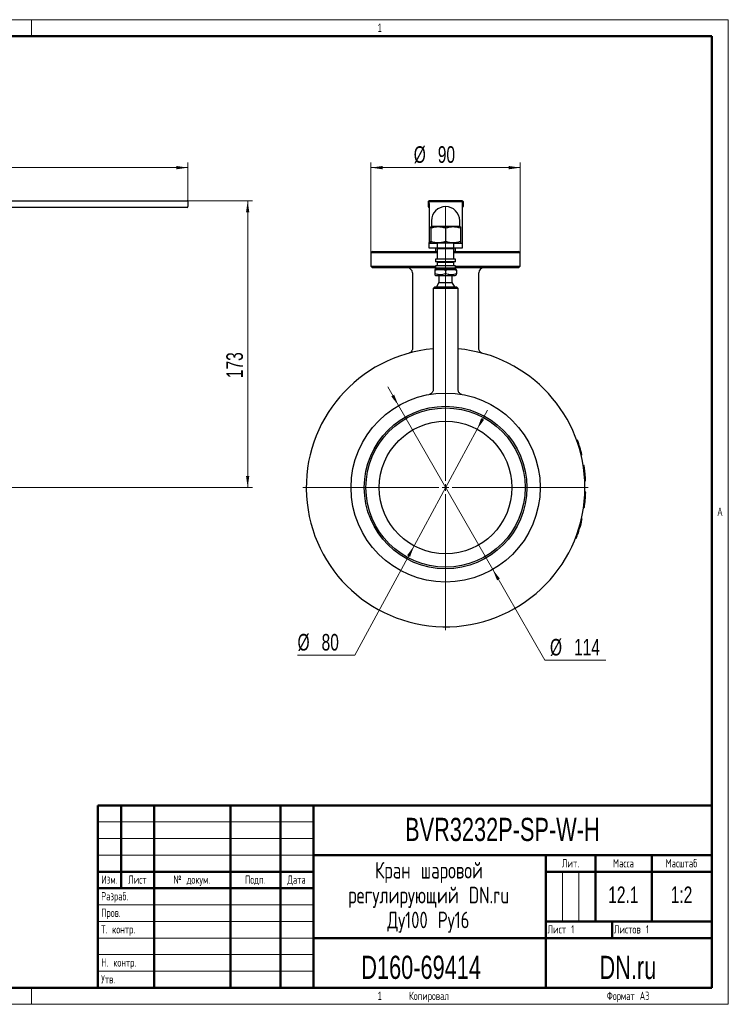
# Model space of a CAD drawing. Header units: millimetres. Extents: x 0 to 840, y 0 to 594.
# Tile 19 of 19: x 413 to 840, y 0 to 594. Entities that reach past the tile are written whole.
import ezdxf

# ---------------------------------------------------------------- set-up
doc = ezdxf.new("R2010")
doc.units = ezdxf.units.MM
doc.header["$LTSCALE"] = 2
doc.layers.add('ОСНОВНОЙ', color=7, linetype='Continuous', lineweight=25)
doc.styles.add('SLDTEXTSTYLE0', font='TXT', dxfattribs={"width": 0.7, "bigfont": 'bigfont'})
doc.styles.add('SLDTEXTSTYLE1', font='TXT', dxfattribs={"width": 0.7})
doc.styles.add('SLDTEXTSTYLE2', font='TXT', dxfattribs={"width": 0.717524, "bigfont": 'bigfont'})
doc.styles.add('SLDTEXTSTYLE3', font='TXT', dxfattribs={"width": 0.605})
doc.dimstyles.new('SLDDIMSTYLE1', dxfattribs={"dimtxt": 10, "dimasz": 7, "dimexe": 0, "dimexo": 0.0625, "dimgap": 2.5, "dimtad": 2, "dimrnd": 1e-09, "dimzin": 12, "dimdsep": 46, "dimtxsty": 'SLDTEXTSTYLE1', "dimsah": 1, "dimcen": 0.09, "dimadec": 0, "dimazin": 3, "dimtol": 1, "dimtfac": 1, "dimtdec": 3, "dimtofl": 0, "dimtmove": 0, "dimatfit": 3, "dimfxl": 1, "dimfrac": 2, "dimtolj": 1, "dimarcsym": 0})
doc.dimstyles.new('SLDDIMSTYLE2', dxfattribs={"dimtxt": 10, "dimasz": 7, "dimexe": 0, "dimexo": 0.0625, "dimgap": 2.5, "dimtad": 0, "dimtih": 1, "dimtoh": 1, "dimrnd": 1e-09, "dimzin": 12, "dimdsep": 46, "dimtxsty": 'SLDTEXTSTYLE1', "dimsah": 1, "dimcen": 0, "dimadec": 0, "dimazin": 3, "dimtol": 1, "dimtfac": 1, "dimtdec": 3, "dimtmove": 0, "dimatfit": 3, "dimfxl": 1, "dimfrac": 2, "dimtolj": 1, "dimarcsym": 0})

# ---------------------------------------------------------------- blocks, each defined once
blk = doc.blocks.new('SW_NOTE_0')
at = {"color": 0, "linetype": 'Continuous', "lineweight": 0, "char_height": 10, "attachment_point": 2, "style": 'SLDTEXTSTYLE0'}
for s, insert in [('Кран шаровой', (34.38, 12.85)), ('регулирующий DN.ru', (34.19, -2.15)), ('Ду100 Ру16', (34.02, -17.15))]:
    blk.add_mtext(s, dxfattribs=dict(at, insert=insert))
blk = doc.blocks.new('_D_1')
at = {"color": 7, "linetype": 'Continuous', "lineweight": 0}
for p, q in [((504.31, 484.75), (553.31, 484.75)), ((550.31, 311.75), (550.31, 484.75)), ((405.81, 311.75), (553.31, 311.75))]:
    blk.add_line(p, q, dxfattribs=at)
at = {"color": 7, "linetype": 'Continuous', "lineweight": 18}
for points in [[(550.31, 484.75), (549.31, 477.75), (551.31, 477.75)], [(550.31, 311.75), (551.31, 318.75), (549.31, 318.75)]]:
    blk.add_solid(points, dxfattribs=at)
at = {"color": 7, "linetype": 'Continuous', "lineweight": 18, "insert": (537.42, 377.75), "char_height": 10, "attachment_point": 1, "rotation": 90, "style": 'SLDTEXTSTYLE1'}
blk.add_mtext('173', dxfattribs=at)
blk = doc.blocks.new('_D_2')
at = {"color": 7, "linetype": 'Continuous', "lineweight": 0}
for p, q in [((239.31, 481.85), (239.31, 507.75)), ((514.31, 484.25), (514.31, 507.75)), ((239.31, 504.75), (514.31, 504.75))]:
    blk.add_line(p, q, dxfattribs=at)
at = {"color": 7, "linetype": 'Continuous', "lineweight": 18}
for points in [[(239.31, 504.75), (246.31, 503.75), (246.31, 505.75)], [(514.31, 504.75), (507.31, 505.75), (507.31, 503.75)]]:
    blk.add_solid(points, dxfattribs=at)
at = {"color": 7, "linetype": 'Continuous', "lineweight": 18, "insert": (377.87, 517.65), "char_height": 10, "attachment_point": 1, "style": 'SLDTEXTSTYLE1'}
blk.add_mtext('275', dxfattribs=at)
blk = doc.blocks.new('_D_3')
at = {"color": 7, "linetype": 'Continuous', "lineweight": 0}
for p, q in [((641.23, 361.18), (634.75, 372.46)), ((641.23, 361.18), (698, 262.33)), ((698, 262.33), (729.46, 207.54)), ((729.46, 207.54), (766.21, 207.54))]:
    blk.add_line(p, q, dxfattribs=at)
at = {"color": 7, "linetype": 'Continuous', "lineweight": 18}
for points in [[(641.23, 361.18), (638.61, 367.75), (636.87, 366.76)], [(698, 262.33), (700.62, 255.76), (702.35, 256.75)]]:
    blk.add_solid(points, dxfattribs=at)
at = {"color": 7, "linetype": 'Continuous', "lineweight": 18, "char_height": 10, "attachment_point": 1, "style": 'SLDTEXTSTYLE1'}
for s, insert in [('%%c', (732.51, 220.43)), ('114', (747.01, 220.43))]:
    blk.add_mtext(s, dxfattribs=dict(at, insert=insert))
blk = doc.blocks.new('_D_4')
at = {"color": 7, "linetype": 'Continuous', "lineweight": 0}
for p, q in [((688.61, 346.95), (694.79, 358.39)), ((688.61, 346.95), (650.61, 276.56)), ((650.61, 276.56), (614.98, 210.55)), ((614.98, 210.55), (580.36, 210.55))]:
    blk.add_line(p, q, dxfattribs=at)
at = {"color": 7, "linetype": 'Continuous', "lineweight": 18}
for points in [[(688.61, 346.95), (692.82, 352.64), (691.06, 353.59)], [(650.61, 276.56), (646.41, 270.87), (648.17, 269.92)]]:
    blk.add_solid(points, dxfattribs=at)
at = {"color": 7, "linetype": 'Continuous', "lineweight": 18, "char_height": 10, "attachment_point": 1, "style": 'SLDTEXTSTYLE1'}
for s, insert in [('%%c', (580.36, 223.44)), ('80', (594.86, 223.44))]:
    blk.add_mtext(s, dxfattribs=dict(at, insert=insert))
blk = doc.blocks.new('_D_5')
at = {"color": 7, "linetype": 'Continuous', "lineweight": 0}
for p, q in [((624.61, 453.25), (624.61, 507.75)), ((714.61, 453.25), (714.61, 507.75)), ((624.61, 504.75), (714.61, 504.75))]:
    blk.add_line(p, q, dxfattribs=at)
at = {"color": 7, "linetype": 'Continuous', "lineweight": 18}
for points in [[(624.61, 504.75), (631.61, 503.75), (631.61, 505.75)], [(714.61, 504.75), (707.61, 505.75), (707.61, 503.75)]]:
    blk.add_solid(points, dxfattribs=at)
at = {"color": 7, "linetype": 'Continuous', "lineweight": 18, "char_height": 10, "attachment_point": 1, "style": 'SLDTEXTSTYLE1'}
for s, insert in [('%%c', (650.4, 517.65)), ('90', (664.9, 517.65))]:
    blk.add_mtext(s, dxfattribs=dict(at, insert=insert))
blk = doc.blocks.new('SW_CENTERMARKSYMBOL_0')
at = {"color": 0, "linetype": 'Continuous', "lineweight": 18}
for p, q in [((0, 4), (0, 169.34)), ((-4, 0), (-86, 0)), ((0, 0), (-2, 0)), ((0, 0), (0, 2)), ((0, 0), (0, -2)), ((0, 0), (2, 0)), ((4, 0), (86, 0)), ((0, -4), (0, -86))]:
    blk.add_line(p, q, dxfattribs=at)

msp = doc.modelspace()

# ---------------------------------------------------------------- linework, layer by layer
at = {"color": 7, "linetype": 'Continuous', "lineweight": 18}
for p, q in [((0, 594), (840, 594)), ((840, 594), (840, 0)), ((460, 110), (590, 110)), ((460, 100), (590, 100)), ((460, 90), (590, 90)), ((740, 80), (740, 50)), ((750, 80), (750, 50)), ((460, 60), (590, 60)), ((460, 50), (590, 50)), ((460, 40), (590, 40)), ((460, 30), (590, 30)), ((460, 20), (590, 20)), ((0, 0), (840, 0))]:
    msp.add_line(p, q, dxfattribs=at)
at = {"color": 7, "linetype": 'Continuous', "lineweight": 50}
for p, q in [((830, 584), (40, 584)), ((830, 10), (830, 584)), ((460, 120), (830, 120)), ((460, 120), (460, 10)), ((474, 70), (474, 120)), ((494, 120), (494, 10)), ((540, 120), (540, 10)), ((570, 120), (570, 10)), ((590, 120), (590, 10)), ((590, 90), (830, 90)), ((730, 90), (730, 10)), ((760, 90), (760, 50)), ((794, 90), (794, 50)), ((460, 80), (590, 80)), ((730, 80), (830, 80)), ((460, 70), (590, 70)), ((730, 50), (830, 50)), ((770, 50), (770, 40)), ((590, 40), (830, 40)), ((40, 10), (830, 10))]:
    msp.add_line(p, q, dxfattribs=at)
at = {"color": 7, "linetype": 'Continuous', "lineweight": 25}
for p, q in [((394.315, 484.755), (504.315, 484.755)), ((504.315, 484.755), (513.815, 484.755)), ((514.315, 484.255), (514.315, 481.255)), ((659.113, 484.255), (659.113, 481.255)), ((679.613, 484.755), (659.613, 484.755)), ((659.613, 484.255), (679.613, 484.255)), ((659.613, 483.083), (659.613, 484.255)), ((659.613, 483.083), (659.613, 459.548)), ((679.613, 484.255), (679.613, 483.083)), ((679.613, 483.083), (679.613, 459.548)), ((680.113, 484.255), (680.113, 481.255)), ((504.315, 480.755), (394.315, 480.755)), ((513.815, 480.755), (504.315, 480.755)), ((661.113, 472.755), (661.113, 469.255)), ((678.113, 469.255), (678.113, 472.755)), ((661.113, 469.255), (660.613, 468.966)), ((660.613, 468.162), (660.613, 460.347)), ((678.113, 469.255), (661.113, 469.255)), ((669.613, 468.162), (669.613, 460.347)), ((678.613, 468.966), (678.113, 469.255)), ((678.613, 468.162), (678.613, 460.347)), ((659.613, 459.255), (659.613, 459.548)), ((659.613, 456.255), (659.613, 459.255)), ((659.613, 459.255), (664.613, 459.255)), ((660.613, 459.543), (661.113, 459.255)), ((664.613, 459.255), (664.613, 456.255)), ((674.613, 459.255), (664.613, 459.255)), ((674.613, 456.255), (674.613, 459.255)), ((674.613, 459.255), (679.613, 459.255)), ((678.113, 459.255), (678.613, 459.543)), ((679.613, 459.548), (679.613, 459.255)), ((679.613, 459.255), (679.613, 456.255)), ((625.613, 454.255), (624.613, 453.255)), ((624.613, 453.255), (624.613, 445.255)), ((664.613, 453.255), (624.613, 453.255)), ((625.613, 454.255), (664.613, 454.255)), ((664.613, 456.255), (659.613, 456.255)), ((663.613, 456.255), (663.613, 454.255)), ((674.613, 456.255), (664.613, 456.255)), ((664.613, 455.755), (664.613, 449.755)), ((674.613, 455.755), (664.613, 455.755)), ((679.613, 456.255), (674.613, 456.255)), ((674.613, 449.755), (674.613, 455.755)), ((674.613, 454.255), (713.613, 454.255)), ((714.613, 453.255), (674.613, 453.255)), ((675.613, 454.255), (675.613, 456.255)), ((714.613, 453.255), (713.613, 454.255)), ((714.613, 445.255), (714.613, 453.255)), ((663.613, 449.505), (663.613, 448.005)), ((675.613, 449.505), (663.613, 449.505)), ((675.613, 448.005), (663.613, 448.005)), ((663.613, 445.505), (663.613, 444.005)), ((675.613, 445.505), (663.613, 445.505)), ((664.613, 449.755), (669.613, 449.755)), ((664.613, 447.755), (664.613, 445.755)), ((664.613, 447.755), (669.613, 447.755)), ((664.613, 445.755), (669.613, 445.755)), ((665.613, 449.755), (665.613, 449.505)), ((665.613, 448.005), (665.613, 447.755)), ((665.613, 445.755), (665.613, 445.505)), ((669.613, 449.755), (674.613, 449.755)), ((669.613, 447.755), (674.613, 447.755)), ((669.613, 445.755), (674.613, 445.755)), ((673.613, 449.505), (673.613, 449.755)), ((673.613, 447.755), (673.613, 448.005)), ((673.613, 445.505), (673.613, 445.755)), ((674.613, 445.755), (674.613, 447.755)), ((675.613, 448.005), (675.613, 449.505)), ((675.613, 444.005), (675.613, 445.505)), ((624.613, 445.255), (625.613, 444.255)), ((624.613, 445.255), (663.613, 445.255)), ((663.613, 444.255), (625.613, 444.255)), ((649.613, 441.255), (649.613, 395.676)), ((663.763, 443.755), (663.113, 443.379)), ((663.113, 442.799), (663.113, 440.711)), ((663.113, 440.13), (663.763, 439.755)), ((675.613, 444.005), (663.613, 444.005)), ((663.763, 443.755), (669.613, 443.755)), ((663.763, 439.755), (669.613, 439.755)), ((665.613, 444.005), (665.613, 443.755)), ((665.613, 439.755), (665.613, 435.353)), ((669.613, 443.755), (675.463, 443.755)), ((669.613, 442.799), (669.613, 440.711)), ((669.613, 439.755), (675.463, 439.755)), ((673.613, 443.755), (673.613, 444.005)), ((673.613, 435.353), (673.613, 439.755)), ((676.113, 443.379), (675.463, 443.755)), ((675.463, 439.755), (676.113, 440.13)), ((675.613, 445.255), (714.613, 445.255)), ((713.613, 444.255), (675.613, 444.255)), ((676.113, 442.799), (676.113, 440.711)), ((689.613, 395.668), (689.613, 441.255)), ((713.613, 444.255), (714.613, 445.255)), ((665.613, 435.353), (664.113, 432.755)), ((665.613, 435.353), (669.613, 435.353)), ((669.613, 435.353), (673.613, 435.353)), ((675.113, 432.755), (673.613, 435.353)), ((663.113, 432.755), (662.113, 431.755)), ((662.113, 431.755), (662.113, 370.833)), ((669.613, 431.755), (662.113, 431.755)), ((663.113, 432.755), (669.613, 432.755)), ((669.613, 432.755), (676.113, 432.755)), ((677.113, 431.755), (669.613, 431.755)), ((677.113, 431.755), (676.113, 432.755)), ((677.113, 370.831), (677.113, 431.755)), ((749.127, 340.351), (748.657, 340.182)), ((751.729, 331.684), (751.244, 331.566)), ((751.757, 331.571), (751.271, 331.454)), ((751.784, 331.459), (751.298, 331.342)), ((753.067, 325.009), (752.573, 324.931)), ((753.103, 324.78), (752.609, 324.703)), ((754.018, 315.777), (753.518, 315.753)), ((754.028, 315.545), (753.529, 315.523)), ((754.067, 308.97), (753.568, 308.986)), ((754.059, 308.738), (753.56, 308.755)), ((753.219, 299.495), (752.724, 299.567)), ((753.253, 299.724), (752.758, 299.796)), ((751.474, 292.916), (751.961, 292.804)), ((750.749, 290.005), (751.232, 289.876)), ((747.958, 281.454), (748.424, 281.273)), ((748.99, 284.27), (749.462, 284.107))]:
    msp.add_line(p, q, dxfattribs=at)
for radius in [57, 49, 48, 40]:
    msp.add_circle((669.613, 311.755), radius, dxfattribs=at)
for centre, radius, start, end in [((513.815, 484.255), 0.5, 0, 90), ((513.815, 481.255), 0.5, 270, 0), ((659.613, 484.255), 0.5, 90, 180), ((659.613, 481.255), 0.5, 180, 270), ((669.613, 472.755), 8.5, 0, 180), ((679.613, 484.255), 0.5, 0, 90), ((679.613, 481.255), 0.5, 270, 0), ((646.613, 441.255), 3, 0, 90), ((692.613, 441.255), 3, 90, 180), ((669.613, 311.755), 84, 95.122516, 0), ((669.613, 311.755), 84, 0, 84.877484), ((669.613, 311.755), 84.5, 13.641852, 19.780686), ((669.613, 311.755), 84.5, 2.72837, 8.867204), ((669.613, 311.755), 84.5, 351.814889, 357.953722), ((669.613, 311.755), 84.5, 344.993963, 347.04024), ((669.613, 311.755), 84.5, 340.901407, 344.993963), ((669.613, 311.755), 84.5, 338.855129, 340.901407)]:
    msp.add_arc(centre, radius, start, end, dxfattribs=at)
for points, knots in [([(669.613, 468.162), (668.879, 468.407), (668.138, 468.609), (666.643, 468.889), (665.887, 468.966), (664.739, 468.966), (664.355, 468.948), (663.595, 468.874), (663.217, 468.82), (662.091, 468.61), (661.349, 468.407), (660.613, 468.162)], [0, 0, 0, 0, 0.25, 0.25, 0.5, 0.5, 0.625, 0.625, 0.75, 0.75, 1, 1, 1, 1]), ([(660.613, 468.162), (660.613, 468.279), (660.613, 468.512), (660.613, 468.725), (660.613, 468.851), (660.613, 468.918), (660.613, 468.96), (660.613, 468.963), (660.613, 468.965)], [0, 0, 0, 0, 0.2508112, 0.5024886, 0.6300536, 0.7578129, 0.8862129, 1, 1, 1, 1]), ([(678.613, 468.162), (677.879, 468.407), (677.138, 468.609), (675.643, 468.889), (674.887, 468.966), (673.739, 468.966), (673.355, 468.948), (672.595, 468.874), (672.217, 468.82), (671.091, 468.61), (670.349, 468.407), (669.613, 468.162)], [0, 0, 0, 0, 0.25, 0.25, 0.5, 0.5, 0.625, 0.625, 0.75, 0.75, 1, 1, 1, 1]), ([(678.613, 468.965), (678.613, 468.965), (678.613, 468.973), (678.613, 468.92), (678.613, 468.762), (678.613, 468.509), (678.613, 468.278), (678.613, 468.162)], [0, 0, 0, 0, 0.01485445, 0.25780933, 0.50229642, 0.7506708, 1, 1, 1, 1]), ([(660.613, 460.347), (661.348, 460.102), (662.088, 459.901), (663.584, 459.621), (664.34, 459.544), (665.487, 459.543), (665.872, 459.562), (666.632, 459.635), (667.01, 459.69), (668.136, 459.9), (668.878, 460.102), (669.613, 460.347)], [0, 0, 0, 0, 0.25, 0.25, 0.5, 0.5, 0.625, 0.625, 0.75, 0.75, 1, 1, 1, 1]), ([(660.613, 459.545), (660.613, 459.544), (660.613, 459.536), (660.613, 459.589), (660.613, 459.748), (660.613, 460.001), (660.613, 460.232), (660.613, 460.347)], [0, 0, 0, 0, 0.01485445, 0.25780933, 0.50229642, 0.7506708, 1, 1, 1, 1]), ([(669.613, 460.347), (670.348, 460.102), (671.088, 459.901), (672.584, 459.621), (673.34, 459.544), (674.487, 459.543), (674.872, 459.562), (675.632, 459.635), (676.01, 459.69), (677.136, 459.9), (677.878, 460.102), (678.613, 460.347)], [0, 0, 0, 0, 0.25, 0.25, 0.5, 0.5, 0.625, 0.625, 0.75, 0.75, 1, 1, 1, 1]), ([(678.613, 460.347), (678.613, 460.231), (678.613, 459.998), (678.613, 459.785), (678.613, 459.659), (678.613, 459.591), (678.613, 459.55), (678.613, 459.547), (678.613, 459.545)], [0, 0, 0, 0, 0.25081123, 0.50248856, 0.63005363, 0.75781288, 0.88621288, 1, 1, 1, 1]), ([(663.113, 443.379), (663.113, 443.379), (663.113, 443.385), (663.113, 443.347), (663.113, 443.233), (663.113, 443.05), (663.113, 442.883), (663.113, 442.799)], [0, 0, 0, 0, 0.0125838, 0.2560803, 0.5011206, 0.75007907, 1, 1, 1, 1]), ([(663.113, 442.799), (663.644, 442.976), (664.179, 443.122), (665.259, 443.324), (665.804, 443.379), (666.633, 443.38), (666.911, 443.366), (667.46, 443.313), (667.733, 443.274), (668.546, 443.122), (669.082, 442.976), (669.613, 442.799)], [0, 0, 0, 0, 0.25, 0.25, 0.5, 0.5, 0.625, 0.625, 0.75, 0.75, 1, 1, 1, 1]), ([(663.113, 440.711), (663.113, 440.627), (663.113, 440.459), (663.113, 440.305), (663.113, 440.214), (663.113, 440.165), (663.113, 440.135), (663.113, 440.132), (663.113, 440.131)], [0, 0, 0, 0, 0.2502652, 0.5013903, 0.6286662, 0.7561347, 0.884239, 1, 1, 1, 1]), ([(669.613, 440.711), (669.083, 440.534), (668.548, 440.388), (667.468, 440.186), (666.922, 440.13), (666.093, 440.13), (665.816, 440.143), (665.266, 440.196), (664.994, 440.236), (664.18, 440.387), (663.645, 440.533), (663.113, 440.711)], [0, 0, 0, 0, 0.25, 0.25, 0.5, 0.5, 0.625, 0.625, 0.75, 0.75, 1, 1, 1, 1]), ([(669.613, 442.799), (670.144, 442.976), (670.679, 443.122), (671.759, 443.324), (672.304, 443.379), (673.133, 443.38), (673.411, 443.366), (673.96, 443.313), (674.233, 443.274), (675.046, 443.122), (675.582, 442.976), (676.113, 442.799)], [0, 0, 0, 0, 0.25, 0.25, 0.5, 0.5, 0.625, 0.625, 0.75, 0.75, 1, 1, 1, 1]), ([(676.113, 440.711), (675.583, 440.534), (675.048, 440.388), (673.968, 440.186), (673.422, 440.13), (672.593, 440.13), (672.316, 440.143), (671.766, 440.196), (671.494, 440.236), (670.68, 440.387), (670.145, 440.533), (669.613, 440.711)], [0, 0, 0, 0, 0.25, 0.25, 0.5, 0.5, 0.625, 0.625, 0.75, 0.75, 1, 1, 1, 1]), ([(676.113, 442.799), (676.113, 442.883), (676.113, 443.051), (676.113, 443.204), (676.113, 443.295), (676.113, 443.345), (676.113, 443.375), (676.113, 443.377), (676.113, 443.379)], [0, 0, 0, 0, 0.25026518, 0.50139027, 0.62866615, 0.75613468, 0.88423897, 1, 1, 1, 1]), ([(676.113, 440.131), (676.113, 440.131), (676.113, 440.125), (676.113, 440.163), (676.113, 440.277), (676.113, 440.46), (676.113, 440.627), (676.113, 440.711)], [0, 0, 0, 0, 0.0125838, 0.2560803, 0.5011206, 0.75007907, 1, 1, 1, 1]), ([(649.587, 395.669), (649.596, 395.6), (649.637, 395.265), (649.478, 394.7), (649.186, 394.066), (648.807, 393.587), (648.418, 393.249), (648.08, 393.032), (647.872, 392.939), (647.792, 392.904)], [0, 0, 0, 0, 0.0593546, 0.287745, 0.4853798, 0.6576009, 0.8048729, 0.925561, 1, 1, 1, 1]), ([(691.475, 392.889), (691.28, 392.982), (690.912, 393.156), (690.393, 393.604), (689.946, 394.211), (689.648, 394.948), (689.642, 395.453), (689.64, 395.672)], [0, 0, 0, 0, 0.1825164, 0.3429083, 0.5747076, 0.8160517, 1, 1, 1, 1]), ([(662.082, 370.829), (662.092, 370.746), (662.135, 370.385), (661.952, 369.789), (661.626, 369.14), (661.213, 368.66), (660.791, 368.324), (660.4, 368.111), (660.135, 368.002), (660.005, 367.966), (659.986, 367.961)], [0, 0, 0, 0, 0.0655154, 0.2843237, 0.4719397, 0.6356686, 0.7766246, 0.893716, 0.9845711, 1, 1, 1, 1]), ([(679.247, 367.968), (679.092, 368.019), (678.699, 368.147), (678.153, 368.522), (677.623, 369.089), (677.259, 369.817), (677.082, 370.438), (677.125, 370.78), (677.131, 370.828)], [0, 0, 0, 0, 0.1277402, 0.3238847, 0.5122207, 0.7302515, 0.9618152, 1, 1, 1, 1]), ([(751.577, 332.304), (751.57, 332.331), (751.564, 332.355), (751.556, 332.386), (751.554, 332.395), (751.55, 332.408), (751.549, 332.412), (751.548, 332.418), (751.548, 332.42), (751.547, 332.423), (751.546, 332.424), (751.541, 332.447), (751.536, 332.467), (751.525, 332.507), (751.52, 332.527), (751.504, 332.59), (751.494, 332.63), (751.48, 332.687), (751.475, 332.705), (751.468, 332.732), (751.466, 332.741), (751.463, 332.754), (751.461, 332.758), (751.459, 332.766), (751.458, 332.77), (751.447, 332.814), (751.438, 332.848), (751.426, 332.894), (751.423, 332.908), (751.418, 332.928), (751.416, 332.935), (751.413, 332.944), (751.413, 332.947), (751.411, 332.953), (751.411, 332.955), (751.406, 332.971), (751.403, 332.982), (751.399, 333.001), (751.397, 333.009), (751.394, 333.018), (751.394, 333.021), (751.393, 333.024), (751.392, 333.025), (751.392, 333.026), (751.392, 333.027), (751.392, 333.028), (751.392, 333.028), (751.391, 333.031), (751.39, 333.033), (751.39, 333.035)], [0, 0, 0, 0, 0.0625, 0.0625, 0.09375, 0.09375, 0.109375, 0.109375, 0.1171875, 0.1171875, 0.125, 0.125, 0.1875, 0.1875, 0.25, 0.25, 0.375, 0.375, 0.4375, 0.4375, 0.46875, 0.46875, 0.484375, 0.484375, 0.5, 0.5, 0.625, 0.625, 0.6875, 0.6875, 0.71875, 0.71875, 0.734375, 0.734375, 0.75, 0.75, 0.8125, 0.8125, 0.875, 0.875, 0.90625, 0.90625, 0.921875, 0.921875, 0.9296875, 0.9296875, 0.9375, 0.9375, 1, 1, 1, 1]), ([(751.562, 332.36), (751.561, 332.367), (751.557, 332.381), (751.529, 332.494), (751.488, 332.653), (751.443, 332.831), (751.406, 332.973), (751.39, 333.035)], [0, 0, 0, 0, 0.2095083, 0.4205332, 0.6267495, 0.8388287, 1, 1, 1, 1]), ([(753.247, 323.827), (753.246, 323.827), (753.237, 323.891), (753.224, 323.982), (753.213, 324.058), (753.209, 324.087), (753.208, 324.09), (753.208, 324.091)], [0, 0, 0, 0, 0.0042955, 0.3364287, 0.6679453, 0.8339447, 1, 1, 1, 1]), ([(753.582, 321.214), (753.582, 321.215), (753.582, 321.216), (753.582, 321.217), (753.582, 321.218), (753.582, 321.219), (753.582, 321.219), (753.582, 321.219), (753.582, 321.22), (753.582, 321.22), (753.582, 321.22), (753.581, 321.222), (753.581, 321.224), (753.581, 321.229), (753.58, 321.231), (753.58, 321.234), (753.58, 321.236), (753.579, 321.247), (753.577, 321.258), (753.574, 321.285), (753.572, 321.3), (753.569, 321.332), (753.567, 321.351), (753.563, 321.384), (753.562, 321.395), (753.559, 321.42), (753.557, 321.433), (753.553, 321.473), (753.549, 321.501), (753.544, 321.545), (753.542, 321.56), (753.54, 321.584), (753.539, 321.592), (753.537, 321.603), (753.537, 321.607), (753.536, 321.615), (753.536, 321.619), (753.531, 321.659), (753.527, 321.696), (753.518, 321.77), (753.513, 321.807), (753.504, 321.885), (753.499, 321.927), (753.491, 321.992), (753.488, 322.015), (753.484, 322.049), (753.482, 322.061), (753.48, 322.085), (753.478, 322.098), (753.471, 322.154), (753.465, 322.201), (753.456, 322.271), (753.453, 322.295), (753.447, 322.343), (753.444, 322.368), (753.438, 322.416), (753.435, 322.44), (753.43, 322.477), (753.429, 322.489), (753.426, 322.507), (753.426, 322.514), (753.424, 322.523), (753.424, 322.526), (753.423, 322.532), (753.423, 322.536), (753.418, 322.571), (753.412, 322.62), (753.403, 322.685)], [0, 0, 0, 0, 0.03125, 0.03125, 0.046875, 0.046875, 0.0546875, 0.0546875, 0.0585938, 0.0585938, 0.0625, 0.0625, 0.09375, 0.09375, 0.109375, 0.109375, 0.125, 0.125, 0.1875, 0.1875, 0.25, 0.25, 0.3125, 0.3125, 0.34375, 0.34375, 0.375, 0.375, 0.4375, 0.4375, 0.46875, 0.46875, 0.484375, 0.484375, 0.4921875, 0.4921875, 0.5, 0.5, 0.5625, 0.5625, 0.625, 0.625, 0.6875, 0.6875, 0.71875, 0.71875, 0.734375, 0.734375, 0.75, 0.75, 0.8125, 0.8125, 0.84375, 0.84375, 0.875, 0.875, 0.90625, 0.90625, 0.921875, 0.921875, 0.9296875, 0.9296875, 0.9335938, 0.9335938, 0.9375, 0.9375, 1, 1, 1, 1])]:
    msp.add_open_spline(points, degree=3, knots=knots, dxfattribs=at)
at = {"layer": 'ОСНОВНОЙ', "linetype": 'Continuous', "lineweight": 18}
for p, q in [((420, 584), (420, 594)), ((40, 584), (830, 584)), ((435, 584.002), (435, 583.998)), ((830, 584), (830, 10)), ((830.002, 297), (829.998, 297)), ((830, 10), (40, 10)), ((420, 10), (420, 0)), ((435, 9.998), (435, 10.002))]:
    msp.add_line(p, q, dxfattribs=at)

# ---------------------------------------------------------------- block references
at = {"color": 7, "linetype": 'Continuous', "lineweight": 0}
for name, p in [('SW_CENTERMARKSYMBOL_0', (669.613, 311.755)), ('SW_NOTE_0', (625.194, 73.035))]:
    msp.add_blockref(name, p, dxfattribs=at)

# ---------------------------------------------------------------- texts
for s, insert, char_height, attachment_point, style in [('BVR3232P-SP-W-H', (703.831, 112.504), 14, 2, 'SLDTEXTSTYLE1'), ('Лит.', (744.879, 87.593), 5, 2, 'SLDTEXTSTYLE2'), ('Масса', (776.815, 87.593), 5, 2, 'SLDTEXTSTYLE2'), ('Масштаб', (811.755, 87.593), 5, 2, 'SLDTEXTSTYLE2'), ('Изм.', (466.987, 77.715), 5, 2, 'SLDTEXTSTYLE0'), ('Лист', (483.79, 77.715), 5, 2, 'SLDTEXTSTYLE0'), ('№ докум.', (516.624, 77.715), 5, 2, 'SLDTEXTSTYLE0'), ('Подп.', (554.825, 77.715), 5, 2, 'SLDTEXTSTYLE0'), ('Дата', (579.801, 77.715), 5, 2, 'SLDTEXTSTYLE0'), ('Разраб.', (462, 67.715), 5, 1, 'SLDTEXTSTYLE0'), ('12.1', (776.753, 71.074), 10, 2, 'SLDTEXTSTYLE1'), ('1:2', (811.808, 71.074), 10, 2, 'SLDTEXTSTYLE1'), ('Пров.', (462, 57.715), 5, 1, 'SLDTEXTSTYLE0'), ('Т. контр.', (462, 47.715), 5, 1, 'SLDTEXTSTYLE0'), ('Лист 1', (731, 47.715), 5, 1, 'SLDTEXTSTYLE2'), ('Листов 1', (771, 47.715), 5, 1, 'SLDTEXTSTYLE2'), ('Н. контр.', (462, 27.715), 5, 1, 'SLDTEXTSTYLE0'), ('D160-69414', (618.788, 29.323), 14, 1, 'SLDTEXTSTYLE1'), ('DN.ru', (779.481, 29.265), 14, 2, 'SLDTEXTSTYLE1'), ('Утв.', (462, 17.593), 5, 1, 'SLDTEXTSTYLE0'), ('Копировал', (659.609, 7.593), 5, 2, 'SLDTEXTSTYLE0'), ('Формат А3', (779.622, 7.593), 5, 2, 'SLDTEXTSTYLE0')]:
    msp.add_mtext(s, dxfattribs=dict(at, insert=insert, char_height=char_height, attachment_point=attachment_point, style=style))
at = {"layer": 'ОСНОВНОЙ', "char_height": 5, "attachment_point": 2, "style": 'SLDTEXTSTYLE3'}
for s, insert in [('1', (629.965, 591.647)), ('A', (834.974, 299.647)), ('1', (629.965, 7.647))]:
    msp.add_mtext(s, dxfattribs=dict(at, insert=insert))

# ---------------------------------------------------------------- dimensions: what is measured, and where the dimension line sits
at = {"color": 7, "linetype": 'Continuous', "lineweight": 18}
dim = msp.add_linear_dim(base=(514.315, 504.755), p1=(239.315, 481.855), p2=(514.315, 484.255), dimstyle='SLDDIMSTYLE1', dxfattribs=at)
dim.commit()
dim.dimension.update_dxf_attribs({"geometry": '_D_2', "text_midpoint": (389.243, 504.755), "dimtype": 160})
dim = msp.add_linear_dim(base=(714.613, 504.755), p1=(624.613, 453.255), p2=(714.613, 453.255), text='%%c<>', dimstyle='SLDDIMSTYLE1', dxfattribs=at)
dim.commit()
dim.dimension.update_dxf_attribs({"geometry": '_D_5', "text_midpoint": (666.182, 504.755), "dimtype": 160})
dim = msp.add_linear_dim(base=(550.315, 484.755), p1=(405.815, 311.755), p2=(504.315, 484.755), angle=90, dimstyle='SLDDIMSTYLE1', dxfattribs=at)
dim.commit()
dim.dimension.update_dxf_attribs({"geometry": '_D_1', "text_midpoint": (550.315, 388.055), "dimtype": 160})
for p1, p2, picture, middle in [((698.001, 262.326), (641.226, 361.183), '_D_3', (749.361, 215.723)), ((650.613, 276.556), (688.614, 346.954), '_D_4', (596.149, 218.732))]:
    dim = msp.add_diameter_dim_2p(p1=p1, p2=p2, dimstyle='SLDDIMSTYLE2', dxfattribs=at)
    dim.commit()
    dim.dimension.update_dxf_attribs({"geometry": picture, "text_midpoint": middle, "dimtype": 163})

doc.saveas('drawing.dxf')
